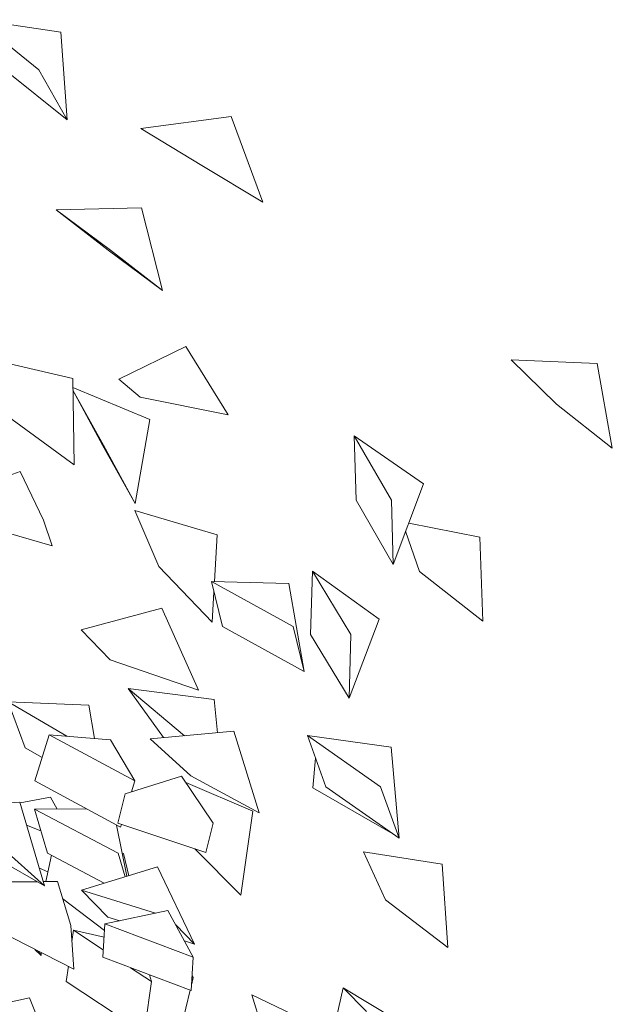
# Model space of a CAD drawing. Extents: x 169645 to 508157, y -5167 to 165945.
# Tile 73 of 130: x 178503 to 179417, y 153463 to 154981. Entities that reach past the tile are written whole.
import ezdxf

# ---------------------------------------------------------------- set-up
doc = ezdxf.new("R2010")
doc.units = 0
doc.header["$MEASUREMENT"] = 0
doc.layers.add('Végétation', color=7, linetype='Continuous')

msp = doc.modelspace()

# ---------------------------------------------------------------- linework, layer by layer
at = {"layer": 'Végétation', "linetype": 'Continuous', "lineweight": 20}
for p, q in [((178566.2, 154961.9), (178436.5, 154981.3)), ((178532.6, 154904.2), (178436.5, 154981.3)), ((178576.2, 154827), (178566.2, 154961.9)), ((178576.2, 154827), (178480.1, 154904.2)), ((178576.2, 154827), (178532.6, 154904.2)), ((178829.3, 154831.9), (178689.7, 154813.5)), ((178877.8, 154699.7), (178829.3, 154831.9)), ((178783.6, 154756.6), (178689.7, 154813.5)), ((178877.8, 154699.7), (178783.6, 154756.6)), ((178690.9, 154691.3), (178559.2, 154687.8)), ((178639.6, 154625.7), (178559.2, 154687.8)), ((178642.8, 154625.7), (178559.2, 154687.8)), ((178723.3, 154563.6), (178690.9, 154691.3)), ((178723.3, 154563.6), (178639.6, 154625.7)), ((178723.3, 154563.6), (178642.8, 154625.7)), ((178759.1, 154477.3), (178655.9, 154426.9)), ((178824.2, 154371.6), (178759.1, 154477.3)), ((178584.7, 154427.7), (178471.8, 154454.1)), ((179393.4, 154451), (179261, 154456.7)), ((179331, 154388.5), (179261, 154456.7)), ((179416.8, 154320.2), (179393.4, 154451)), ((178587.1, 154294.9), (178584.7, 154427.7)), ((178688.7, 154399.3), (178655.9, 154426.9)), ((178703.5, 154364.8), (178584.9, 154413.9)), ((178632.2, 154325.2), (178585, 154409.9)), ((178630.9, 154325.2), (178585, 154409.7)), ((178824.2, 154371.6), (178688.7, 154399.3)), ((179416.8, 154320.2), (179331, 154388.5)), ((178587.1, 154294.9), (178477.9, 154374.5)), ((178681, 154235.3), (178703.5, 154364.8)), ((179021.7, 154240.4), (179018.9, 154339.6)), ((179125.5, 154265.2), (179018.9, 154339.6)), ((179076.1, 154240.4), (179018.9, 154339.6)), ((178681, 154235.3), (178630.9, 154325.2)), ((178681, 154235.3), (178632.2, 154325.2)), ((178503.7, 154284.3), (178408.5, 154250.8)), ((178539.9, 154209.5), (178503.7, 154284.3)), ((179078.9, 154141.1), (179125.5, 154265.2)), ((179078.9, 154141.1), (179021.7, 154240.4)), ((179078.9, 154141.1), (179076.1, 154240.4)), ((178807.5, 154186.7), (178680.6, 154224.2)), ((178717.4, 154138), (178680.6, 154224.2)), ((178552.8, 154169.7), (178539.9, 154209.5)), ((178552.8, 154169.7), (178440.1, 154202.7)), ((179212.4, 154183.3), (179102.9, 154204.9)), ((178803.3, 154114.9), (178807.5, 154186.7)), ((179119.7, 154130.3), (179098.1, 154192.3)), ((179217.2, 154053.8), (179212.4, 154183.3)), ((178799.7, 154051.8), (178717.4, 154138)), ((178951.6, 154032.8), (178954.3, 154130.6)), ((179057.2, 154056.6), (178954.3, 154130.6)), ((179013.7, 154032.8), (178954.3, 154130.6)), ((179217.2, 154053.8), (179119.7, 154130.3)), ((178815.5, 154045.5), (178798.5, 154115)), ((178918.2, 154111.9), (178798.5, 154115)), ((178924.8, 154045.5), (178798.5, 154115)), ((178941.8, 153975.9), (178918.2, 154111.9)), ((178799.7, 154051.8), (178802.4, 154099)), ((178722.3, 154073.5), (178597.9, 154040.4)), ((178778.9, 153947.3), (178722.3, 154073.5)), ((178941.8, 153975.9), (178815.5, 154045.5)), ((178941.8, 153975.9), (178924.8, 154045.5)), ((179011, 153935), (179057.2, 154056.6)), ((178642.7, 153993.9), (178597.9, 154040.4)), ((179011, 153935), (178951.6, 154032.8)), ((179011, 153935), (179013.7, 154032.8)), ((178778.9, 153947.3), (178642.7, 153993.9)), ((178724.5, 153873.9), (178670, 153949.6)), ((178803, 153932.6), (178670, 153949.6)), ((178757, 153876.8), (178670, 153949.6)), ((178511.5, 153858.4), (178485.2, 153929)), ((178609.5, 153923.9), (178485.2, 153929)), ((178575.5, 153876.3), (178485.2, 153929)), ((178618.1, 153872.7), (178609.5, 153923.9)), ((178807.8, 153881.4), (178803, 153932.6)), ((178526.5, 153807.1), (178548.5, 153878.5)), ((178643.1, 153870.6), (178548.5, 153878.5)), ((178680.6, 153807.1), (178548.5, 153878.5)), ((178833, 153883.7), (178704.3, 153872.1)), ((178872.3, 153757.8), (178833, 153883.7)), ((178975.2, 153798), (178946.6, 153877)), ((179075.7, 153859.2), (178946.6, 153877)), ((179059.3, 153798), (178946.6, 153877)), ((178643.1, 153870.6), (178680.6, 153807.1)), ((178766.8, 153815), (178704.3, 153872.1)), ((178537.6, 153843.2), (178511.5, 153858.4)), ((179087.9, 153718.9), (179075.7, 153859.2)), ((178955.1, 153796.5), (178959.2, 153842.2)), ((178752.7, 153814.6), (178665.6, 153787.3)), ((178801.5, 153742), (178752.7, 153814.6)), ((178872.3, 153757.8), (178766.8, 153815)), ((178658.6, 153735.6), (178526.5, 153807.1)), ((178675.5, 153790.4), (178680.6, 153807.1)), ((178862.3, 153760.5), (178759.3, 153804.7)), ((178654.1, 153742), (178665.6, 153787.3)), ((179074.7, 153727.8), (178955.1, 153796.5)), ((179087.9, 153718.9), (178975.2, 153798)), ((179087.9, 153718.9), (179059.3, 153798)), ((178503.1, 153774.6), (178370.5, 153765)), ((178541.4, 153645.2), (178503.1, 153774.6)), ((178550.4, 153781.9), (178503.5, 153773.3)), ((178550.4, 153781.9), (178560.8, 153763.6)), ((178606.3, 153763.9), (178526, 153763.4)), ((178545.9, 153695.6), (178526, 153763.4)), ((178654.8, 153695.6), (178526, 153763.4)), ((178844.1, 153631), (178862.3, 153760.5)), ((178535.7, 153730.1), (178513.7, 153738.8)), ((178668.2, 153660.1), (178652.4, 153738.9)), ((178790, 153696.7), (178654.1, 153742)), ((178658.6, 153735.6), (178659.9, 153740.1)), ((178790, 153696.7), (178801.5, 153742)), ((179074.7, 153727.8), (179074.8, 153728.2)), ((178541.4, 153645.2), (178437.1, 153705.1)), ((178541.4, 153645.2), (178474.8, 153705.1)), ((178633.4, 153649.4), (178545.9, 153695.6)), ((178665.4, 153659.2), (178654.8, 153695.6)), ((178662.8, 153695), (178661.1, 153695.6)), ((178662.8, 153695), (178671.1, 153661)), ((178844.1, 153631), (178772.9, 153702.4)), ((179154.3, 153678.8), (179032.9, 153697.6)), ((179067.1, 153623.9), (179032.9, 153697.6)), ((178543.4, 153651.8), (178551.9, 153692.4)), ((179163.4, 153550.2), (179154.3, 153678.8)), ((178546.6, 153667.2), (178533.3, 153672.4)), ((178715.3, 153674.5), (178598.5, 153638.7)), ((178772.3, 153555.5), (178715.3, 153674.5)), ((178530, 153651.7), (178449.4, 153651.2)), ((178561.4, 153651.9), (178539.4, 153651.8)), ((178581.7, 153584), (178561.4, 153651.9)), ((178639.1, 153597.1), (178598.5, 153638.7)), ((178712.4, 153603.1), (178598.5, 153638.7)), ((178633.7, 153576.3), (178569.4, 153625.1)), ((179163.4, 153550.2), (179067.1, 153623.9)), ((178731.4, 153607.2), (178634.3, 153586.5)), ((178731.4, 153607.2), (178770.7, 153535.1)), ((178631.2, 153535.1), (178634.3, 153586.5)), ((178770.7, 153535.1), (178634.3, 153586.5)), ((178657.2, 153591.4), (178639.1, 153597.1)), ((178586.6, 153516.8), (178454.2, 153584)), ((178586.6, 153516.8), (178581.7, 153584)), ((178583.5, 153559.4), (178586, 153576.8)), ((178633.1, 153566.2), (178586, 153576.8)), ((178631.9, 153546.6), (178586, 153576.8)), ((178772.3, 153555.5), (178743.5, 153585)), ((178772.3, 153555.5), (178757, 153560.3)), ((178536, 153537.7), (178526.4, 153547.4)), ((178536, 153537.7), (178531.5, 153544.8)), ((178536, 153537.7), (178535.9, 153542.5)), ((178767.6, 153483.7), (178631.2, 153535.1)), ((178767.6, 153483.7), (178770.7, 153535.1)), ((178574.7, 153497.8), (178578, 153521.2)), ((178706.1, 153497.8), (178673.8, 153519.1)), ((178694.8, 153418.8), (178574.7, 153497.8)), ((178694.8, 153418.8), (178706.1, 153497.8)), ((178703.1, 153508), (178706.1, 153497.8)), ((178768.3, 153494), (178770.6, 153503.9)), ((178770.6, 153503.9), (178768.9, 153505)), ((178769.1, 153507.5), (178770.6, 153503.9)), ((178751.1, 153422.3), (178765.9, 153484.3)), ((178979.7, 153390.2), (179001.8, 153487.8)), ((179081.8, 153439.8), (179001.8, 153487.8)), ((179037.8, 153451.6), (179001.8, 153487.8)), ((178518.2, 153472.4), (178473.6, 153463)), ((178566.9, 153350.5), (178518.2, 153472.4)), ((178982.7, 153419.1), (178860.9, 153477.1)), ((178890.9, 153381.6), (178860.9, 153477.1))]:
    msp.add_line(p, q, dxfattribs=at)

doc.saveas('drawing.dxf')
